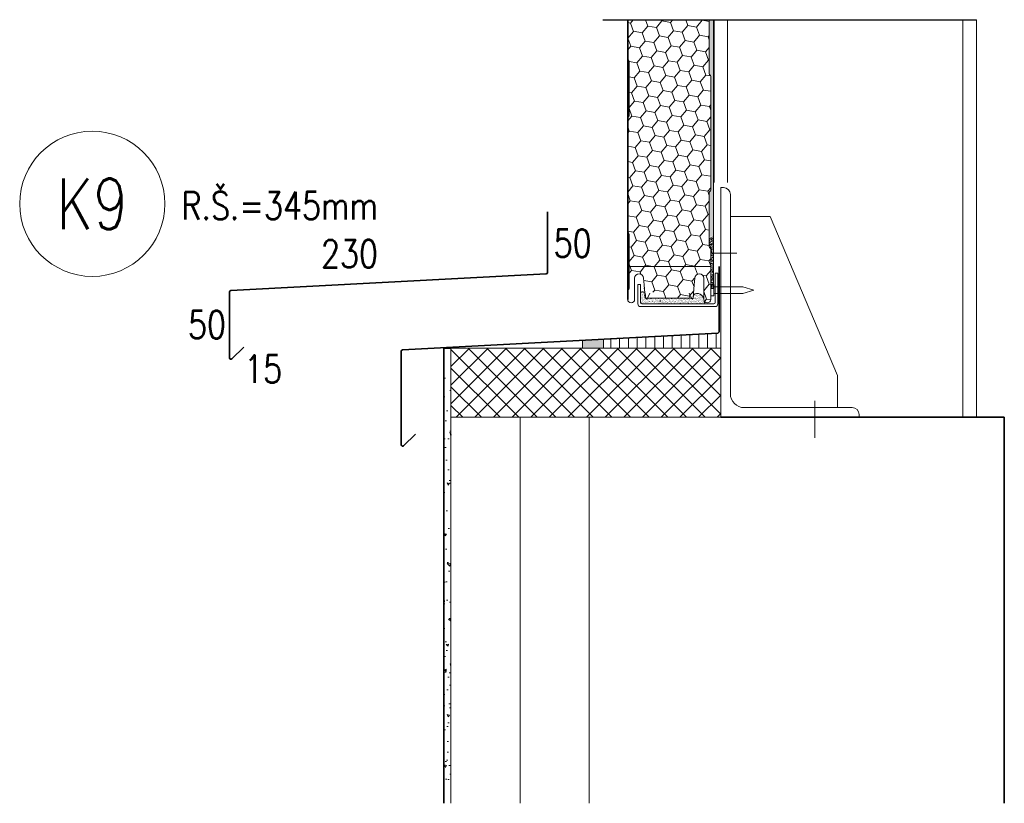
# Model space of a CAD drawing. Header units: millimetres. Extents: x -485339 to 350584, y -1189934 to 0.
# Tile 5 of 178: x -317055 to -316343, y -1053396 to -1052829. Entities that reach past the tile are written whole.
import ezdxf
from ezdxf.enums import TextEntityAlignment as Align
from ezdxf.lldxf.tags import DXFTag

# ---------------------------------------------------------------- set-up
doc = ezdxf.new("R2010")
doc.units = ezdxf.units.MM
doc.header["$LTSCALE"] = 10
doc.linetypes.add('AUSGEZOGEN', pattern=[0])
doc.layers.get('Defpoints').update_dxf_attribs({"color": 201})
for name, color, linetype, lineweight in [('N_klemp', 220, 'Continuous', 35), ('N_popis', 10, 'Continuous', 18), ('N_čáry_obrys', 10, 'Continuous', 35), ('N_čáry_plné', 10, 'Continuous', 18), ('N_šrary', 10, 'Continuous', 18), ('St_čáry_obrys', 5, 'Continuous', 35), ('St_čáry_plné', 250, 'Continuous', 18)]:
    doc.layers.add(name, color=color, linetype=linetype, lineweight=lineweight)
doc.styles.get("Standard").update_dxf_attribs({"font": 'simplex.shx', "width": 0.8})
tags = doc.linetypes.add('ICAD_ISO03W100', pattern=[30, 12, -18]).pattern_tags.tags
tags[6:7] = [DXFTag(74, 4), DXFTag(75, 0), DXFTag(340, '0'), DXFTag(46, 1.0), DXFTag(50, 0.0), DXFTag(44, 0.0), DXFTag(45, 0.0)]
tags[4:5] = [DXFTag(74, 4), DXFTag(75, 0), DXFTag(340, '0'), DXFTag(46, 1.0), DXFTag(50, 0.0), DXFTag(44, 0.0), DXFTag(45, 0.0)]
doc.linetypes.add('IZOLACE', pattern='A,0.0001,-0.1,[134,ltypeshp.shx,S=0.1,R=0,X=-0.1,Y=0],-0.2,[134,ltypeshp.shx,S=0.1,R=180,X=0.1,Y=0],-0.1', length=0.4001)
pattern_1 = [(37.5, (-306918.5456, -1049874.342), (-0.04800094, 1.46823971), [0, -1.15824, 0, -1.2954, 0, -1.23825]), (7.5, (-306918.5456, -1049874.342), (1.34856985, 2.1504753), [0, -0.62484, 0, -1.04394, 0, -0.40005, 0, 0]), (327.5, (-306919.4829, -1049874.342), (2.37297711, 0.00431155), [0, -0.381, 0, -1.3716, 0, -1.7907, 0, 0]), (317.5, (-306919.4829, -1049874.342), (2.29066936, 0.66878797), [0, -0.1905, 0, -0.89916, 0, -1.0287])]

msp = doc.modelspace()

# ---------------------------------------------------------------- hatches: boundary and pattern name
at = {"layer": 'N_čáry_plné', "linetype": 'AUSGEZOGEN'}
h = msp.add_hatch(dxfattribs=at)
h.set_pattern_fill('AR-SAND', color=256, scale=0.03, style=0)
h.set_pattern_definition(pattern_1)
h.paths.add_polyline_path([(-316556.24, -1052985.97), (-316553.24, -1052985.97), (-316553.24, -1052983.46), (-316553.24, -1052829.13), (-316556.22, -1052829.13, 0.048537), (-316556.24, -1052829.32), (-316556.24, -1052868.32, 0.267949), (-316555.74, -1052869.19, -0.267949), (-316555.24, -1052870.05), (-316555.24, -1052952.32, -0.267949), (-316555.74, -1052953.19, 0.267949), (-316556.24, -1052954.05)], flags=0)
h = msp.add_hatch(dxfattribs=at)
h.set_pattern_fill('AR-SAND', color=256, scale=0.03, style=0)
h.set_pattern_definition(pattern_1)
h.paths.add_polyline_path([(-316555.24, -1053023.31), (-316553.24, -1053023.31), (-316553.24, -1052985.97), (-316556.24, -1052985.97), (-316556.24, -1052993.32, 0.267949), (-316555.74, -1052994.19, -0.267949), (-316555.24, -1052995.05)], flags=0)
h = msp.add_hatch(dxfattribs=at)
h.set_pattern_fill('AR-SAND', color=256, scale=0.03, style=0)
h.set_pattern_definition(pattern_1)
h.paths.add_polyline_path([(-316560.24, -1053031.22, 0.57502), (-316567.68, -1053027.97), (-316567.79, -1053029.32), (-316567.87, -1053030.22, -0.04598), (-316567.88, -1053030.34, -0.760686), (-316569.23, -1053030.47), (-316600.81, -1053030.47, -0.771466), (-316602.16, -1053030.33), (-316602.8, -1053026.74, 0.719455), (-316605.9, -1053026.98), (-316605.9, -1053033.48), (-316604.9, -1053034.48), (-316559.87, -1053034.48, 0.08736), (-316559.97, -1053032.44, -0.116775), (-316560.24, -1053031.32)])
h = msp.add_hatch(dxfattribs=at)
h.set_pattern_fill('AR-SAND', color=256, scale=2, style=0)
h.set_pattern_definition([(37.49997, (-306918.546, -1049874.34), (-1.60003, 48.94132), [0, -38.608, 0, -43.18, 0, -41.275]), (7.5, (-306918.546, -1049874.34), (44.95233, 71.6825), [0, -20.828, 0, -34.798, 0, -13.335]), (327.5, (-306949.788, -1049874.34), (79.09924, 0.14372), [0, -12.7, 0, -45.72, 0, -59.69]), (317.5, (-306949.79, -1049874.34), (76.35564, 22.29293), [0, -6.35, 0, -29.972, 0, -34.29])])
h.paths.add_polyline_path([(-316590.71, -1053030.47, -0.771464), (-316592.06, -1053030.33), (-316592.55, -1053027.23, 0.701513), (-316595.8, -1053026.6), (-316595.8, -1053033.48, 0.414214), (-316594.8, -1053034.48), (-316559.87, -1053034.48, 0.08736), (-316559.97, -1053032.44, -0.116775), (-316560.24, -1053031.32), (-316560.24, -1053031.22, 0.57502), (-316567.68, -1053027.97), (-316567.87, -1053030.22, -0.835905), (-316569.23, -1053030.47)], flags=0)
at = {"layer": 'N_čáry_plné', "lineweight": 0}
msp.add_hatch(color=256, dxfattribs=at).paths.add_polyline_path([(-316648.02, -1053066.53), (-316632.76, -1053066.53), (-316632.76, -1053060.04), (-316648.02, -1053060.86)])
h = msp.add_hatch(dxfattribs=at)
h.set_pattern_fill('LINE', color=256, scale=2, angle=90, style=0)
h.set_pattern_definition([(90, (-320189.782, -1053184.544), (-6.35, 4e-16), [])])
h.paths.add_polyline_path([(-316548.02, -1053066.53), (-316548.02, -1053055.64), (-316550.18, -1053055.64), (-316632.76, -1053060.03), (-316632.76, -1053066.53)])
at = {"layer": 'N_čáry_plné'}
h = msp.add_hatch(dxfattribs=at)
h.set_pattern_fill('ANSI37', color=256, scale=3)
h.set_pattern_definition([(45, (-102, -228.496), (-6.73519209, 6.73519209), []), (135, (-102, -228.496), (-6.73519209, -6.73519209), [])])
h.paths.add_polyline_path([(-316743.02, -1053116.53), (-316643.02, -1053116.53), (-316548.02, -1053116.53), (-316548.02, -1053066.53), (-316632.76, -1053066.53), (-316648.02, -1053066.53), (-316743.02, -1053066.53)])
at = {"layer": 'N_čáry_plné', "lineweight": 0}
h = msp.add_hatch(dxfattribs=at)
h.set_pattern_fill('AR-CONC', color=256, scale=0.1, angle=90, style=0)
h.set_pattern_definition([(140, (-319239.782, -1053222.342), (1.59391, 18.21847), [1.905, -20.955]), (85, (-319239.782, -1053222.342), (-19.10566, -3.52428), [1.524, -16.764]), (190.451, (-319239.65, -1053220.824), (-17.51167, 14.69425), [1.619, -17.809]), (136.1842, (-319244.862, -1053222.342), (4.20423, 27.1079), [2.8575, -31.4325]), (186.6356, (-319244.512, -1053220.083), (-24.74256, 23.74042), [2.4285, -26.7135]), (81.184, (-319244.862, -1053222.342), (-24.7425, 23.74046), [2.286, -25.146]), (111, (-319243.592, -1053219.802), (10.22655, 15.16149), [1.905, -20.955]), (56, (-319243.592, -1053219.802), (-18.4188, 6.1802), [1.524, -16.764]), (161.4514, (-319242.74, -1053218.539), (-8.19229, 21.34165), [1.619, -17.809]), (127.5, (-319239.782, -1053222.342), (-8.455504, 0.30886), [0, -16.5608, 0, -17.018, 0, -16.8275]), (97.5, (-319239.782, -1053222.342), (-10.018057, 6.681966), [0, -9.7028, 0, -16.1798, 0, -6.4135]), (57.5, (-319239.782, -1053228.006), (0.572874, 13.55906), [0, -6.35, 0, -19.812, 0, -26.289]), (47.5, (-319239.782, -1053230.546), (-2.54265, 14.81292), [0, -8.255, 0, -13.1572, 0, -18.669])])
h.paths.add_polyline_path([(-316748.02, -1053385.52), (-316743.02, -1053383.44), (-316743.02, -1053086.53), (-316748.02, -1053086.53)])
at = {"layer": 'N_šrary', "lineweight": 0}
h = msp.add_hatch(dxfattribs=at)
h.set_pattern_fill('HONEY', color=253, scale=2, angle=350, style=0)
h.set_pattern_definition([(350, (-309437.549, -1036289.181), (10.3352303, 3.761715), [6.35, -12.7]), (110, (-309437.549, -1036289.181), (-8.4253559, 7.0697145), [6.35, -12.7]), (50, (-309437.549, -1036289.181), (1.9098744, 10.8314295), [-12.7, 6.35])])
h.paths.add_polyline_path([(-316567.97, -1053030.21), (-316567.89, -1053029.22), (-316615.24, -1052977.47), (-316615.24, -1052982.32, 0.267949), (-316614.74, -1052983.19, -0.267949), (-316614.24, -1052984.05), (-316614.24, -1053013.38), (-316610.24, -1053021.98), (-316610.24, -1053016.07, -1), (-316603.74, -1053016.07), (-316603.32, -1053020.82), (-316591.96, -1053030.32, 0.368919), (-316591.37, -1053030.82, 0.289719), (-316590.82, -1053030.48, 0.005982), (-316590.82, -1053030.47), (-316590.71, -1053030.47), (-316569.23, -1053030.47), (-316569.12, -1053030.46, 0.73533), (-316567.98, -1053030.33)])
h.paths.add_polyline_path([(-316555.24, -1052870.05, 0.267949), (-316555.74, -1052869.19, -0.267949), (-316556.24, -1052868.32), (-316556.24, -1052829.32, -0.048537), (-316556.22, -1052829.13), (-316615.24, -1052829.13), (-316615.24, -1052857.32, 0.267949), (-316614.74, -1052858.19, -0.267949), (-316614.24, -1052859.05), (-316614.24, -1052866.43), (-316555.24, -1052901.7)])
h.paths.add_polyline_path([(-316555.24, -1052995.05, 0.267949), (-316555.74, -1052994.19, -0.267949), (-316556.24, -1052993.32), (-316556.24, -1052985.97), (-316556.24, -1052954.05, -0.267949), (-316555.74, -1052953.19, 0.267949), (-316555.24, -1052952.32), (-316555.24, -1052901.7), (-316614.24, -1052866.43), (-316614.24, -1052898.59, -0.267949), (-316614.74, -1052899.46, 0.267949), (-316615.24, -1052900.32), (-316615.24, -1052907.6), (-316615.24, -1052970.65), (-316555.24, -1053000.46)])
h.paths.add_polyline_path([(-316555.24, -1053023.31), (-316555.24, -1053000.46), (-316615.24, -1052970.65), (-316615.24, -1052977.47), (-316567.89, -1053029.22), (-316567.15, -1053020.82), (-316566.74, -1053016.07, -1), (-316560.24, -1053016.07), (-316560.24, -1053031.22), (-316560.24, -1053031.32, 0.116775), (-316559.97, -1053032.44, 0.790871), (-316555.24, -1053031.32)])

# ---------------------------------------------------------------- linework, layer by layer
at = {"layer": 'Defpoints', "linetype": 'ICAD_ISO03W100'}
msp.add_line((-316633.23, -1052829.13), (-316363.02, -1052829.13), dxfattribs=at)
at = {"layer": 'N_klemp'}
for points in [[(-316673.18, -1052967.96), (-316673.25, -1053011.77, -0.398703), (-316674.2, -1053012.77), (-316902.03, -1053024.94, 0.398703), (-316902.98, -1053025.94), (-316902.98, -1053073.58, 0.668179), (-316901.27, -1053074.29), (-316892.74, -1053065.76)], [(-316549.17, -1053007.43), (-316549.24, -1053054.64, -0.398703), (-316550.18, -1053055.64), (-316778.02, -1053067.81, 0.398703), (-316778.96, -1053068.81), (-316778.96, -1053136.45, 0.668179), (-316777.26, -1053137.16), (-316768.73, -1053128.63)]]:
    msp.add_lwpolyline(points, format="xyb", dxfattribs=at)
at = {"layer": 'N_čáry_obrys'}
msp.add_line((-316553.02, -1052946.8), (-316553.02, -1052829.13), dxfattribs=at)
msp.add_lwpolyline([(-316615.24, -1053031.32), (-316615.24, -1052829.13)], dxfattribs=at)
at = {"layer": 'N_čáry_obrys', "lineweight": 18}
msp.add_lwpolyline([(-316555.24, -1053007.46), (-316615.24, -1053007.46)], dxfattribs=at)
at = {"layer": 'N_čáry_obrys', "linetype": 'AUSGEZOGEN'}
msp.add_lwpolyline([(-316743.02, -1053066.53), (-316748.02, -1053066.53), (-316748.02, -1053395.52)], dxfattribs=at)
at = {"layer": 'N_čáry_plné', "linetype": 'AUSGEZOGEN'}
for p, q in [((-316615.24, -1052829.13), (-316615.24, -1052857.32)), ((-316556.24, -1052829.32), (-316556.24, -1052868.32)), ((-316553.24, -1052829.13), (-316553.24, -1052983.46)), ((-316614.24, -1052859.05), (-316614.24, -1052898.59)), ((-316555.24, -1052870.05), (-316555.24, -1052952.32)), ((-316615.24, -1052900.32), (-316615.24, -1052982.32)), ((-316556.24, -1052954.05), (-316556.24, -1052993.32)), ((-316614.24, -1052984.05), (-316614.24, -1053023.32)), ((-316553.24, -1052983.46), (-316553.24, -1053023.31)), ((-316555.24, -1052995.05), (-316555.24, -1053031.32)), ((-316610.24, -1053016.07), (-316610.24, -1053031.32)), ((-316603.74, -1053016.07), (-316603.32, -1053020.82)), ((-316566.74, -1053016.07), (-316567.15, -1053020.82)), ((-316560.24, -1053016.07), (-316560.24, -1053031.32)), ((-316603.32, -1053020.82), (-316602.49, -1053030.33)), ((-316603.25, -1053022.82), (-316602.06, -1053030.32)), ((-316602.71, -1053026.82), (-316602.16, -1053030.33)), ((-316600.93, -1053030.48), (-316599.3, -1053026.82)), ((-316569.12, -1053030.47), (-316570.75, -1053026.81)), ((-316567.15, -1053020.82), (-316567.98, -1053030.33)), ((-316567.57, -1053026.81), (-316567.88, -1053030.34)), ((-316555.24, -1053023.31), (-316553.24, -1053023.31)), ((-316555.2, -1053028.62), (-316555.2, -1053020.62)), ((-316555.2, -1053020.62), (-316552.93, -1053020.62)), ((-316552.93, -1053020.62), (-316552.93, -1053028.62)), ((-316552.93, -1053022.12), (-316532.13, -1053022.12)), ((-316532.13, -1053022.12), (-316524.13, -1053024.62)), ((-316524.13, -1053024.62), (-316532.13, -1053027.12)), ((-316601.47, -1053030.82), (-316601.37, -1053030.82)), ((-316600.92, -1053030.47), (-316569.12, -1053030.47)), ((-316552.93, -1053027.12), (-316532.13, -1053027.12))]:
    msp.add_line(p, q, dxfattribs=at)
at = {"layer": 'N_čáry_plné', "lineweight": 0}
for p, q in [((-316548.02, -1052950.53), (-316548.02, -1053116.53)), ((-316546.02, -1052950.53), (-316548.02, -1052950.53)), ((-316743.02, -1053395.52), (-316743.02, -1053066.53)), ((-316453.02, -1053109.53), (-316531.02, -1053109.53)), ((-316548.02, -1053116.53), (-316448.02, -1053116.53)), ((-316448.02, -1053116.53), (-316448.02, -1053114.53))]:
    msp.add_line(p, q, dxfattribs=at)
at = {"layer": 'N_čáry_plné', "linetype": 'AUSGEZOGEN', "lineweight": 0}
for p, q in [((-316550.06, -1053012.33), (-316552.06, -1053012.33)), ((-316552.06, -1053033.48), (-316552.06, -1053012.48)), ((-316550.06, -1053034.48), (-316550.06, -1053012.48)), ((-316607.9, -1053020.48), (-316607.9, -1053034.48)), ((-316607.9, -1053020.48), (-316605.9, -1053020.48)), ((-316605.9, -1053020.48), (-316605.9, -1053033.48)), ((-316605.9, -1053036.48), (-316552.06, -1053036.48)), ((-316604.9, -1053034.48), (-316553.06, -1053034.48))]:
    msp.add_line(p, q, dxfattribs=at)
at = {"layer": 'N_čáry_plné'}
msp.add_line((-316552.93, -1053028.62), (-316555.2, -1053028.62), dxfattribs=at)
at = {"layer": 'N_čáry_plné', "linetype": 'IZOLACE', "lineweight": 0, "ltscale": 10}
msp.add_line((-316693.02, -1053395.52), (-316693.02, -1053116.53), dxfattribs=at)
at = {"layer": 'N_čáry_plné', "lineweight": 0}
for points in [[(-316541.02, -1053099.53), (-316541.02, -1052955.53)], [(-316541.02, -1052971.32), (-316512.22, -1052971.32), (-316463.51, -1053086.24), (-316463.51, -1053109.53)], [(-316554.41, -1052997.84), (-316536.39, -1052997.84)], [(-316648.02, -1053066.53), (-316648.02, -1053060.86), (-316632.76, -1053060.04), (-316632.76, -1053066.53), (-316648.02, -1053066.53)], [(-316548.02, -1053066.53), (-316743.02, -1053066.53)], [(-316643.02, -1053116.53), (-316743.02, -1053116.53)]]:
    msp.add_lwpolyline(points, dxfattribs=at)
at = {"layer": 'N_čáry_plné'}
msp.add_lwpolyline([(-316743.02, -1053066.53), (-316743.02, -1053116.53), (-316643.02, -1053116.53), (-316548.02, -1053116.53), (-316548.02, -1053066.53), (-316632.76, -1053066.53), (-316648.02, -1053066.53)], close=True, dxfattribs=at)
at = {"layer": 'N_čáry_plné', "lineweight": 0, "ltscale": 0.25}
msp.add_lwpolyline([(-316479.87, -1053104.6), (-316479.87, -1053131.47)], dxfattribs=at)
at = {"layer": 'N_čáry_plné'}
msp.add_circle((-317002.23, -1052962.22), 52.47, dxfattribs=at)
at = {"layer": 'N_čáry_plné', "linetype": 'AUSGEZOGEN'}
for centre, radius, start, end in [((-316555.24, -1052829.32), 1, 168.88486, 180), ((-316614.24, -1052857.32), 1, 180, 240), ((-316615.24, -1052859.05), 1, 0, 60), ((-316555.24, -1052868.32), 1, 180, 240), ((-316556.24, -1052870.05), 1, 0, 60), ((-316615.24, -1052898.59), 1, 300, 0), ((-316614.24, -1052900.32), 1, 120, 180), ((-316555.24, -1052954.05), 1, 120, 180), ((-316556.24, -1052952.32), 1, 300, 0), ((-316614.24, -1052982.32), 1, 180, 240), ((-316615.24, -1052984.05), 1, 0, 60), ((-316555.24, -1052993.32), 1, 180, 240), ((-316556.24, -1052995.05), 1, 0, 60), ((-316606.99, -1053016.07), 3.25, 0, 180), ((-316563.49, -1053016.07), 3.25, 0, 180), ((-316614.24, -1053025.05), 1, 120, 180), ((-316615.24, -1053023.32), 1, 300, 0), ((-316604.39, -1053027.5), 1.76, 8.604, 149.1993), ((-316612.74, -1053031.32), 2.5, 180, 0), ((-316601.47, -1053030.22), 0.7, 189, 339.59599), ((-316601.47, -1053030.22), 0.6, 189, 336), ((-316568.57, -1053030.22), 0.7, 200.69588, 0.26516), ((-316568.57, -1053030.22), 0.6, 204, 0.68735), ((-316564.9, -1053031.76), 4.7, 5.21022, 126.21492), ((-316557.74, -1053031.32), 2.5, 180, 0), ((-316565.71, -1053033.74), 5.88, 352.8107, 12.78152)]:
    msp.add_arc(centre, radius, start, end, dxfattribs=at)
at = {"layer": 'N_čáry_plné', "lineweight": 0, "extrusion": (0, 0, -1)}
for centre, radius, start, end in [((316546.02, -1052955.53), 5, 90, 180), ((316531.02, -1053099.53), 10, 270, 0), ((316453.02, -1053114.53), 5, 90, 180)]:
    msp.add_arc(centre, radius, start, end, dxfattribs=at)
at = {"layer": 'N_čáry_plné', "linetype": 'AUSGEZOGEN', "lineweight": 0}
for centre, radius, start, end in [((-316604.9, -1053033.48), 1, 180, 270), ((-316553.06, -1053033.48), 1, 270, 0), ((-316605.9, -1053034.48), 2, 180, 270), ((-316552.06, -1053034.48), 2, 270, 0)]:
    msp.add_arc(centre, radius, start, end, dxfattribs=at)
at = {"layer": 'St_čáry_obrys', "linetype": 'AUSGEZOGEN'}
for points in [[(-316548.02, -1053116.53), (-316343.02, -1053116.53)], [(-316343.02, -1053116.53), (-316343.02, -1053395.52)]]:
    msp.add_lwpolyline(points, dxfattribs=at)
at = {"layer": 'St_čáry_plné', "lineweight": 0}
msp.add_line((-316543.02, -1052946.8), (-316543.02, -1052829.13), dxfattribs=at)
at = {"layer": 'St_čáry_plné', "lineweight": 0, "ltscale": 0.25}
for p, q in [((-316373.02, -1053116.53), (-316373.02, -1052829.13)), ((-316363.02, -1052829.13), (-316363.02, -1053116.53))]:
    msp.add_line(p, q, dxfattribs=at)
msp.add_lwpolyline([(-316643.02, -1053116.53), (-316643.02, -1053395.52)], dxfattribs=at)

# ---------------------------------------------------------------- texts
at = {"layer": 'N_klemp', "lineweight": 35, "width": 0.8}
msp.add_text('R.Š.=345mm', height=20, dxfattribs=at).set_placement((-316937.75, -1052973.49))
at = {"layer": 'N_popis', "width": 0.8}
msp.add_text('K9', height=36.702, dxfattribs=at).set_placement((-317002.23, -1052962.22), align=Align.MIDDLE_CENTER)
for s, p in [('50', (-316668.81, -1053000.68)), ('230', (-316836.88, -1053008.36)), ('50', (-316933.08, -1053059.54)), ('15', (-316892.42, -1053091.49))]:
    msp.add_text(s, height=20, dxfattribs=at).set_placement(p)

doc.saveas('drawing.dxf')
